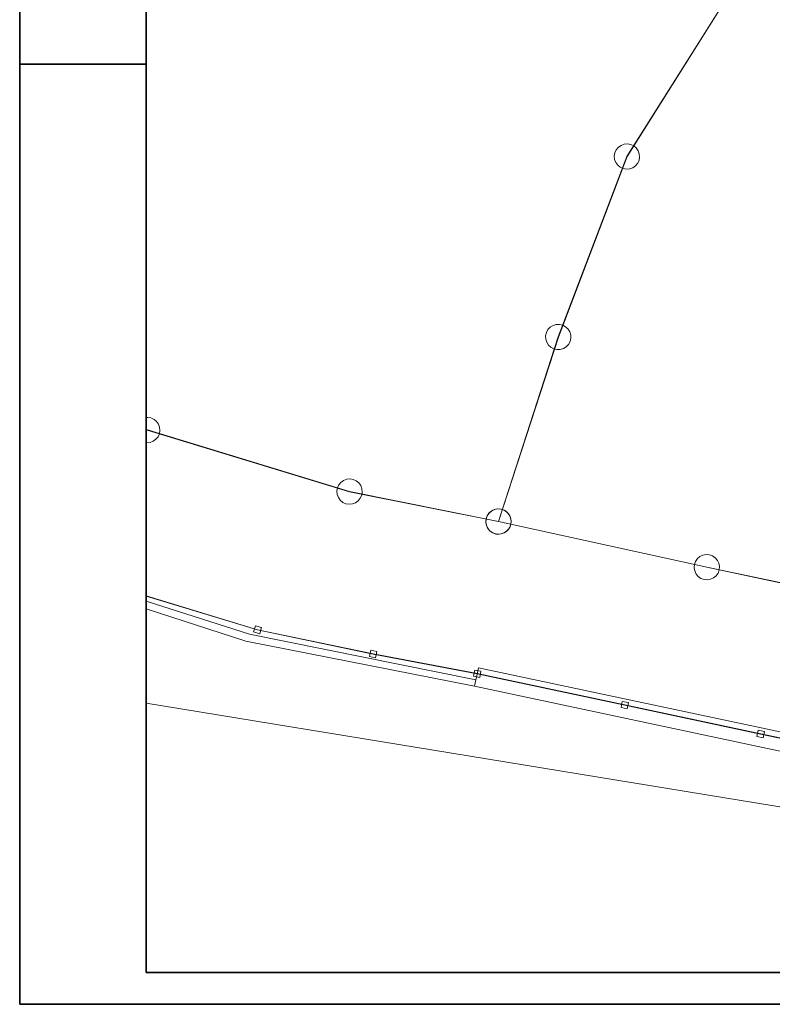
# Model space of a CAD drawing. Extents: x -779 to 790, y -208 to 633.
# Tile 1 of 232: x -779 to -661, y -208 to -52. Entities that reach past the tile are written whole.
import ezdxf

# ---------------------------------------------------------------- set-up
doc = ezdxf.new("R2010")
doc.units = 0
doc.layers.get('0').update_dxf_attribs({"lineweight": 25})
for name, color, linetype, lineweight, true_color in [('10 Wege Bestand - 2D', 9, 'Continuous', 18, 0x808080), ('60 Zaun Besucher', 9, 'Continuous', 18, 0x808080), ('60 Zaun Gehege', 9, 'Continuous', 18, 0x808080), ('91 Aufstellflächen Feuerwehr', 9, 'Continuous', 18, 0x808080)]:
    doc.layers.add(name, color=color, linetype=linetype, lineweight=lineweight, true_color=true_color)
doc.layers.add('Rahmen-A0U86KLAPE', color=7, linetype='Continuous', lineweight=35)
doc.layers.add('X_Rahmen', color=7, linetype='Continuous', lineweight=25)

# ---------------------------------------------------------------- blocks, each defined once
blk = doc.blocks.new('Blockreferenz-A07F5V4KWF', base_point=(-779.5, -207.57))
at = {"layer": 'Rahmen-A0U86KLAPE', "color": 0, "linetype": 'ByBlock', "ltscale": 0.35}
for p, q in [((-779.5, 633.43), (-779.5, -207.57)), ((-759.5, -202.57), (-759.5, 628.43)), ((-779.5, -59.07), (-759.5, -59.07)), ((-759.5, -202.57), (784.5, -202.57)), ((-779.5, -207.57), (789.5, -207.57))]:
    blk.add_line(p, q, dxfattribs=at)
blk = doc.blocks.new('Referenz-A07F5V59WF', base_point=(-759.5, -206.19))
at = {"layer": '10 Wege Bestand - 2D', "color": 0, "linetype": 'Continuous', "ltscale": 162.000017}
for p, q in [((-759.5, -143.88), (-743.21, -149.13)), ((-759.5, -145.14), (-743.76, -150.23)), ((-743.21, -149.13), (-707.43, -156.32)), ((-743.76, -150.23), (-707.65, -157.35)), ((-707.02, -154.42), (-707.65, -157.35)), ((-631.92, -170.37), (-707.02, -154.42)), ((-707.65, -157.35), (-632.44, -173.32))]:
    blk.add_line(p, q, dxfattribs=at)
at = {"layer": '60 Zaun Besucher', "color": 0, "linetype": 'Continuous', "ltscale": 162.000017}
for p, q in [((-741.92, -148.41), (-759.5, -143.06)), ((-759.5, -143.1), (-741.93, -148.44)), ((-742.25, -147.8), (-742.54, -148.76)), ((-742.54, -148.76), (-741.59, -149.05)), ((-741.3, -148.09), (-742.25, -147.8)), ((-741.93, -148.44), (-723.66, -152.28)), ((-723.65, -152.24), (-741.92, -148.41)), ((-741.59, -149.05), (-741.3, -148.09)), ((-724.04, -151.66), (-724.25, -152.64)), ((-723.06, -151.87), (-724.04, -151.66)), ((-723.66, -152.28), (-707.23, -155.39)), ((-707.22, -155.35), (-723.65, -152.24)), ((-723.27, -152.85), (-723.06, -151.87)), ((-724.25, -152.64), (-723.27, -152.85)), ((-707.62, -154.79), (-707.81, -155.77)), ((-706.64, -154.97), (-707.62, -154.79)), ((-707.23, -155.39), (-683.93, -160.34)), ((-683.92, -160.3), (-707.22, -155.35)), ((-706.83, -155.95), (-706.64, -154.97)), ((-707.81, -155.77), (-706.83, -155.95)), ((-684.31, -159.73), (-684.51, -160.7)), ((-683.33, -159.93), (-684.31, -159.73)), ((-683.54, -160.91), (-683.33, -159.93)), ((-684.51, -160.7), (-683.54, -160.91)), ((-683.93, -160.34), (-662.46, -164.9)), ((-662.45, -164.86), (-683.92, -160.3)), ((-662.84, -164.29), (-663.05, -165.26)), ((-661.86, -164.49), (-662.84, -164.29)), ((-662.07, -165.47), (-661.86, -164.49)), ((-663.05, -165.26), (-662.07, -165.47)), ((-662.46, -164.9), (-636.96, -170.31)), ((-636.95, -170.28), (-662.45, -164.86))]:
    blk.add_line(p, q, dxfattribs=at)
at = {"layer": '60 Zaun Gehege', "color": 0, "linetype": 'Continuous', "ltscale": 162.000017}
for p, q in [((-662.72, -40.55), (-683.59, -73.68)), ((-683.55, -73.7), (-662.69, -40.58)), ((-685.26, -72.62), (-685.48, -73.1)), ((-684.93, -72.22), (-685.26, -72.62)), ((-684.5, -71.92), (-684.93, -72.22)), ((-684.01, -71.74), (-684.5, -71.92)), ((-683.49, -71.69), (-684.01, -71.74)), ((-682.98, -71.78), (-683.49, -71.69)), ((-682.51, -72), (-682.98, -71.78)), ((-682.1, -72.33), (-682.51, -72)), ((-681.8, -72.76), (-682.1, -72.33)), ((-681.62, -73.25), (-681.8, -72.76)), ((-683.59, -73.68), (-694.45, -102.18)), ((-694.41, -102.2), (-683.55, -73.7)), ((-685.48, -73.1), (-685.57, -73.61)), ((-685.57, -73.61), (-685.52, -74.13)), ((-685.52, -74.13), (-685.34, -74.62)), ((-685.34, -74.62), (-685.04, -75.05)), ((-681.88, -74.75), (-681.66, -74.28)), ((-681.66, -74.28), (-681.57, -73.77)), ((-681.57, -73.77), (-681.62, -73.25)), ((-685.04, -75.05), (-684.64, -75.38)), ((-684.64, -75.38), (-684.16, -75.6)), ((-684.16, -75.6), (-683.65, -75.69)), ((-683.65, -75.69), (-683.13, -75.64)), ((-683.13, -75.64), (-682.64, -75.46)), ((-682.64, -75.46), (-682.21, -75.16)), ((-682.21, -75.16), (-681.88, -74.75)), ((-696.05, -101.02), (-696.3, -101.48)), ((-695.69, -100.64), (-696.05, -101.02)), ((-695.25, -100.37), (-695.69, -100.64)), ((-694.75, -100.22), (-695.25, -100.37)), ((-694.22, -100.2), (-694.75, -100.22)), ((-693.72, -100.32), (-694.22, -100.2)), ((-693.26, -100.57), (-693.72, -100.32)), ((-692.88, -100.93), (-693.26, -100.57)), ((-692.6, -101.37), (-692.88, -100.93)), ((-694.45, -102.18), (-703.88, -131.33)), ((-703.85, -131.34), (-694.41, -102.2)), ((-696.3, -101.48), (-696.42, -101.99)), ((-696.42, -101.99), (-696.4, -102.51)), ((-696.4, -102.51), (-696.25, -103.01)), ((-692.45, -101.87), (-692.6, -101.37)), ((-692.56, -102.9), (-692.44, -102.39)), ((-692.44, -102.39), (-692.45, -101.87)), ((-696.25, -103.01), (-695.98, -103.45)), ((-695.98, -103.45), (-695.6, -103.81)), ((-695.6, -103.81), (-695.14, -104.06)), ((-695.14, -104.06), (-694.63, -104.18)), ((-694.63, -104.18), (-694.11, -104.16)), ((-694.11, -104.16), (-693.61, -104.01)), ((-693.61, -104.01), (-693.16, -103.74)), ((-693.16, -103.74), (-692.81, -103.36)), ((-692.81, -103.36), (-692.56, -102.9)), ((-759.27, -114.89), (-759.5, -114.91)), ((-758.76, -114.97), (-759.27, -114.89)), ((-758.28, -115.19), (-758.76, -114.97)), ((-757.88, -115.52), (-758.28, -115.19)), ((-757.57, -115.94), (-757.88, -115.52)), ((-757.39, -116.43), (-757.57, -115.94)), ((-757.34, -116.95), (-757.39, -116.43)), ((-759.33, -116.87), (-759.5, -116.76)), ((-759.5, -116.81), (-759.35, -116.9)), ((-759.35, -116.9), (-727.39, -126.62)), ((-727.38, -126.59), (-759.33, -116.87)), ((-757.97, -118.34), (-757.64, -117.94)), ((-757.64, -117.94), (-757.42, -117.46)), ((-757.42, -117.46), (-757.34, -116.95)), ((-759.5, -118.87), (-759.4, -118.88)), ((-759.4, -118.88), (-758.88, -118.83)), ((-758.88, -118.83), (-758.39, -118.65)), ((-758.39, -118.65), (-757.97, -118.34)), ((-729.08, -125.55), (-729.3, -126.02)), ((-728.75, -125.14), (-729.08, -125.55)), ((-728.33, -124.84), (-728.75, -125.14)), ((-727.84, -124.66), (-728.33, -124.84)), ((-727.32, -124.61), (-727.84, -124.66)), ((-726.8, -124.69), (-727.32, -124.61)), ((-726.33, -124.91), (-726.8, -124.69)), ((-725.93, -125.24), (-726.33, -124.91)), ((-725.62, -125.66), (-725.93, -125.24)), ((-725.44, -126.15), (-725.62, -125.66)), ((-729.3, -126.02), (-729.38, -126.54)), ((-729.38, -126.54), (-729.33, -127.06)), ((-729.33, -127.06), (-729.15, -127.55)), ((-727.39, -126.62), (-703.87, -131.35)), ((-703.86, -131.32), (-727.38, -126.59)), ((-725.69, -127.66), (-725.47, -127.19)), ((-725.47, -127.19), (-725.39, -126.67)), ((-725.39, -126.67), (-725.44, -126.15)), ((-729.15, -127.55), (-728.85, -127.97)), ((-728.85, -127.97), (-728.44, -128.3)), ((-728.44, -128.3), (-727.97, -128.52)), ((-727.97, -128.52), (-727.45, -128.6)), ((-727.45, -128.6), (-726.93, -128.55)), ((-726.93, -128.55), (-726.44, -128.37)), ((-726.44, -128.37), (-726.02, -128.07)), ((-726.02, -128.07), (-725.69, -127.66)), ((-705.66, -130.45), (-705.83, -130.94)), ((-705.64, -130.42), (-705.82, -130.91)), ((-705.54, -130.25), (-705.77, -130.72)), ((-705.37, -130.01), (-705.66, -130.45)), ((-705.34, -129.99), (-705.64, -130.42)), ((-705.21, -129.85), (-705.54, -130.25)), ((-704.97, -129.67), (-705.37, -130.01)), ((-704.94, -129.65), (-705.34, -129.99)), ((-704.78, -129.55), (-705.21, -129.85)), ((-704.5, -129.44), (-704.97, -129.67)), ((-704.47, -129.43), (-704.94, -129.65)), ((-704.28, -129.38), (-704.78, -129.55)), ((-703.99, -129.34), (-704.5, -129.44)), ((-703.96, -129.34), (-704.47, -129.43)), ((-703.76, -129.34), (-704.28, -129.38)), ((-703.47, -129.37), (-703.99, -129.34)), ((-703.44, -129.38), (-703.96, -129.34)), ((-703.25, -129.43), (-703.76, -129.34)), ((-702.98, -129.54), (-703.47, -129.37)), ((-702.95, -129.56), (-703.44, -129.38)), ((-702.78, -129.66), (-703.25, -129.43)), ((-702.54, -129.83), (-702.98, -129.54)), ((-702.52, -129.86), (-702.95, -129.56)), ((-702.38, -130), (-702.78, -129.66)), ((-702.2, -130.23), (-702.54, -129.83)), ((-702.18, -130.26), (-702.52, -129.86)), ((-702.08, -130.43), (-702.38, -130)), ((-701.97, -130.7), (-702.2, -130.23)), ((-701.96, -130.73), (-702.18, -130.26)), ((-701.91, -130.92), (-702.08, -130.43)), ((-705.77, -130.72), (-705.86, -131.23)), ((-705.82, -130.91), (-705.86, -131.43)), ((-705.83, -130.94), (-705.86, -131.46)), ((-705.86, -131.23), (-705.82, -131.75)), ((-705.86, -131.43), (-705.77, -131.94)), ((-705.86, -131.46), (-705.76, -131.97)), ((-705.82, -131.75), (-705.65, -132.24)), ((-705.77, -131.94), (-705.55, -132.41)), ((-705.76, -131.97), (-705.53, -132.44)), ((-703.88, -131.33), (-703.85, -131.34)), ((-703.86, -131.32), (-703.87, -131.35)), ((-703.87, -131.35), (-703.86, -131.32)), ((-703.87, -131.35), (-670.97, -138.56)), ((-670.96, -138.52), (-703.86, -131.32)), ((-702.19, -132.42), (-701.96, -131.95)), ((-702.09, -132.25), (-701.91, -131.76)), ((-702.07, -132.22), (-701.91, -131.73)), ((-701.87, -131.21), (-701.97, -130.7)), ((-701.87, -131.24), (-701.96, -130.73)), ((-701.96, -131.95), (-701.87, -131.44)), ((-701.87, -131.44), (-701.91, -130.92)), ((-701.91, -131.73), (-701.87, -131.21)), ((-701.91, -131.76), (-701.87, -131.24)), ((-705.65, -132.24), (-705.35, -132.67)), ((-705.55, -132.41), (-705.21, -132.81)), ((-705.53, -132.44), (-705.19, -132.84)), ((-705.35, -132.67), (-704.95, -133.01)), ((-705.21, -132.81), (-704.78, -133.11)), ((-705.19, -132.84), (-704.75, -133.13)), ((-704.95, -133.01), (-704.48, -133.24)), ((-704.78, -133.11), (-704.29, -133.29)), ((-704.75, -133.13), (-704.26, -133.3)), ((-704.48, -133.24), (-703.97, -133.33)), ((-704.29, -133.29), (-703.77, -133.33)), ((-704.26, -133.3), (-703.74, -133.33)), ((-703.97, -133.33), (-703.45, -133.29)), ((-703.77, -133.33), (-703.26, -133.24)), ((-703.74, -133.33), (-703.23, -133.23)), ((-703.45, -133.29), (-702.96, -133.12)), ((-703.26, -133.24), (-702.79, -133.02)), ((-703.23, -133.23), (-702.76, -133)), ((-702.96, -133.12), (-702.53, -132.82)), ((-702.79, -133.02), (-702.39, -132.68)), ((-702.76, -133), (-702.36, -132.66)), ((-702.53, -132.82), (-702.19, -132.42)), ((-702.39, -132.68), (-702.09, -132.25)), ((-702.36, -132.66), (-702.07, -132.22)), ((-671.57, -136.63), (-672.04, -136.85)), ((-671.06, -136.54), (-671.57, -136.63)), ((-670.53, -136.58), (-671.06, -136.54)), ((-670.04, -136.76), (-670.53, -136.58)), ((-669.62, -137.06), (-670.04, -136.76)), ((-672.92, -138.11), (-672.96, -138.63)), ((-672.74, -137.62), (-672.92, -138.11)), ((-672.44, -137.19), (-672.74, -137.62)), ((-672.04, -136.85), (-672.44, -137.19)), ((-669.28, -137.46), (-669.62, -137.06)), ((-669.06, -137.93), (-669.28, -137.46)), ((-668.96, -138.45), (-669.06, -137.93)), ((-672.96, -138.63), (-672.87, -139.14)), ((-672.87, -139.14), (-672.65, -139.62)), ((-672.65, -139.62), (-672.31, -140.02)), ((-670.97, -138.56), (-632.7, -146.68)), ((-632.69, -146.64), (-670.96, -138.52)), ((-669.88, -140.22), (-669.48, -139.88)), ((-669.48, -139.88), (-669.19, -139.46)), ((-669.19, -139.46), (-669.01, -138.97)), ((-669.01, -138.97), (-668.96, -138.45)), ((-672.31, -140.02), (-671.88, -140.31)), ((-671.88, -140.31), (-671.39, -140.49)), ((-671.39, -140.49), (-670.87, -140.54)), ((-670.87, -140.54), (-670.36, -140.44)), ((-670.36, -140.44), (-669.88, -140.22))]:
    blk.add_line(p, q, dxfattribs=at)
at = {"layer": '91 Aufstellflächen Feuerwehr', "color": 0, "linetype": 'Continuous', "ltscale": 162.000017}
blk.add_line((-548.29, -194.53), (-759.5, -160.02), dxfattribs=at)

msp = doc.modelspace()

# ---------------------------------------------------------------- block references
at = {"color": 8, "lineweight": 25, "ltscale": 1250, "true_color": 0x808080}
msp.add_blockref('Referenz-A07F5V59WF', (-759.5, -206.19), dxfattribs=at)
at = {"layer": 'X_Rahmen', "ltscale": 0.25}
msp.add_blockref('Blockreferenz-A07F5V4KWF', (-779.5, -207.57), dxfattribs=at)

doc.saveas('drawing.dxf')
